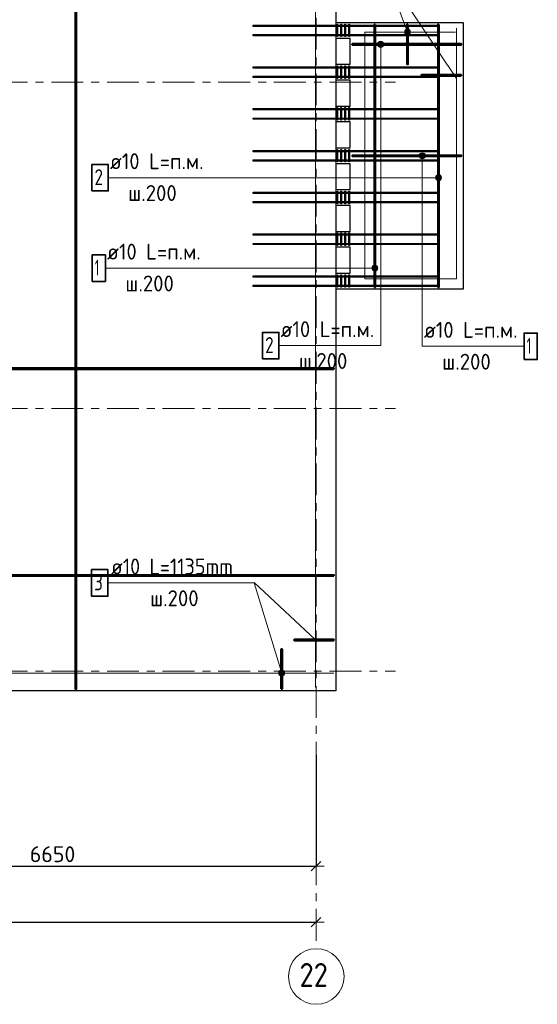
# Model space of a CAD drawing. Header units: metres. Extents: x -38 to 102, y -15 to 21.
# Tile 16 of 229: x 57.87 to 64.38, y -4.19 to 8.19. Entities that reach past the tile are written whole.
import ezdxf

# ---------------------------------------------------------------- set-up
doc = ezdxf.new("R2010")
doc.units = ezdxf.units.M
doc.header["$PDMODE"] = 65
for name, pattern in [('______11', [0.5, 0.4, -0.05, 0, -0.05]), ('______2', [0.0405, 0.03, -0.0105]), ('______5', [1.1, 0.8, -0.1, 0.1, -0.1])]:
    doc.linetypes.add(name, pattern=pattern)
for name, color, linetype, lineweight in [('XR$2$Осевая линия (1)', 7, '______5', 13), ('XR$2$Размерная линия (1)', 7, 'Continuous', 13), ('XR$5$Арм. стержнями верхней зоны', 180, 'Continuous', 35), ('XR$5$Арм. стержнями нижней зоны', 180, 'Continuous', 35), ('XR$5$Арм.стержн. Арматура края', 96, 'Continuous', 35), ('XR$5$Арм.стержн. Хомут', 240, 'Continuous', 35), ('XR$5$Арм.стержн.горизонт. 1', 180, 'Continuous', 35), ('XR$5$Арм.стержн.горизонт. 2', 202, 'Continuous', 35), ('XR$5$Общий слой (1)_1', 7, 'Continuous', 13), ('XR$5$Перекрытие (1)', 7, 'Continuous', 35)]:
    doc.layers.add(name, color=color, linetype=linetype, lineweight=lineweight)
doc.styles.add('ISOCPEUR', font='txt')
doc.dimstyles.new('DIMSTYLE_3', dxfattribs={"dimtxt": 0.2, "dimasz": 0.2, "dimexe": 0, "dimexo": 0, "dimgap": 0.1, "dimtad": 2, "dimdec": 0, "dimlfac": 1000, "dimrnd": 5, "dimzin": 12, "dimdsep": 46, "dimtxsty": 'ISOCPEUR', "dimblk1": 'ALL_ML_STRICH', "dimblk2": 'ALL_ML_STRICH', "dimsah": 1, "dimcen": 0, "dimclrd": 7, "dimclre": 256, "dimclrt": 7, "dimadec": 0, "dimazin": 0, "dimtfac": 1, "dimtdec": 0, "dimtix": 1, "dimtmove": 2, "dimatfit": 3, "dimfxl": 0, "dimtzin": 0, "dimlwd": 0, "dimlwe": -3, "dimarcsym": 0})

# ---------------------------------------------------------------- blocks, each defined once
blk = doc.blocks.new('ALL_ML_STRICH')
at = {"color": 0, "linetype": 'ByBlock', "lineweight": -2}
for p, q in [((-1, 0), (0.5, 0)), ((-0.3, -0.3), (0.3, 0.3)), ((0, -0.5), (0, 0.5))]:
    blk.add_line(p, q, dxfattribs=at)
blk = doc.blocks.new('*D12')
at = {"layer": 'DEFPOINTS', "color": 7, "linetype": 'Continuous', "lineweight": 13, "transparency": 33554687}
for p in [(0.5, -3.103), (0.5, -3.156), (61.6, -3.14)]:
    blk.add_point(p, dxfattribs=at)
at = {"layer": 'XR$2$Размерная линия (1)', "color": 9, "linetype": 'Continuous', "lineweight": -2, "true_color": 0xc7c7c7, "transparency": 33554687}
for p, q in [((0.5, -3.123), (0.5, -3.156)), ((61.6, -3.156), (61.6, -3.156))]:
    blk.add_line(p, q, dxfattribs=at)
at = {"layer": 'XR$2$Размерная линия (1)', "color": 7, "linetype": 'Continuous', "lineweight": -2, "transparency": 33554687}
blk.add_line((0.5, -3.156), (61.6, -3.156), dxfattribs=at)
at = {"layer": 'XR$2$Размерная линия (1)', "color": 7, "linetype": 'Continuous', "lineweight": 13, "transparency": 33554687, "xscale": 0.2, "yscale": 0.2, "zscale": 0.2, "rotation": 180}
blk.add_blockref('ALL_ML_STRICH', (0.5, -3.156), dxfattribs=at)
at = {"layer": 'XR$2$Размерная линия (1)', "color": 7, "linetype": 'Continuous', "lineweight": 13, "transparency": 33554687, "xscale": 0.2, "yscale": 0.2, "zscale": 0.2}
blk.add_blockref('ALL_ML_STRICH', (61.6, -3.156), dxfattribs=at)
at = {"layer": 'XR$2$Размерная линия (1)', "color": 7, "linetype": 'Continuous', "lineweight": 13, "transparency": 33554687, "insert": (31.1, -3.006), "char_height": 0.2, "width": 1, "attachment_point": 5, "style": 'ISOCPEUR'}
blk.add_mtext('\\A1;{61100}', dxfattribs=at)
blk = doc.blocks.new('*D25')
at = {"layer": 'DEFPOINTS', "color": 7, "linetype": 'Continuous', "lineweight": 13, "transparency": 33554687}
for p in [(61.6, -1.033), (54.95, -1.403), (54.95, -2.452)]:
    blk.add_point(p, dxfattribs=at)
at = {"layer": 'XR$2$Размерная линия (1)', "color": 9, "linetype": 'Continuous', "lineweight": -2, "true_color": 0xc7c7c7, "transparency": 33554687}
for p, q in [((61.6, -1.053), (61.6, -2.452)), ((54.95, -1.423), (54.95, -2.452))]:
    blk.add_line(p, q, dxfattribs=at)
at = {"layer": 'XR$2$Размерная линия (1)', "color": 7, "linetype": 'Continuous', "lineweight": -2, "transparency": 33554687}
blk.add_line((54.95, -2.452), (61.6, -2.452), dxfattribs=at)
at = {"layer": 'XR$2$Размерная линия (1)', "color": 7, "linetype": 'Continuous', "lineweight": 13, "transparency": 33554687, "xscale": 0.2, "yscale": 0.2, "zscale": 0.2, "rotation": 180}
blk.add_blockref('ALL_ML_STRICH', (54.95, -2.452), dxfattribs=at)
at = {"layer": 'XR$2$Размерная линия (1)', "color": 7, "linetype": 'Continuous', "lineweight": 13, "transparency": 33554687, "xscale": 0.2, "yscale": 0.2, "zscale": 0.2}
blk.add_blockref('ALL_ML_STRICH', (61.6, -2.452), dxfattribs=at)
at = {"layer": 'XR$2$Размерная линия (1)', "color": 7, "linetype": 'Continuous', "lineweight": 13, "transparency": 33554687, "insert": (58.285, -2.302), "char_height": 0.2, "width": 0.8, "attachment_point": 5, "style": 'ISOCPEUR'}
blk.add_mtext('\\A1;{6650}', dxfattribs=at)

msp = doc.modelspace()

# ---------------------------------------------------------------- hatches: boundary and pattern name
at = {"layer": 'XR$5$Арм. стержнями верхней зоны', "linetype": 'Continuous', "lineweight": 13, "transparency": 33554687}
for points in [[(62.3752, 7.8752), (62.4502, 7.8752), (62.4449, 7.894)], [(62.3752, 7.8752), (62.4449, 7.894), (62.3804, 7.894)], [(62.3804, 7.8565), (62.4502, 7.8752), (62.3752, 7.8752)], [(62.3804, 7.894), (62.4449, 7.894), (62.4314, 7.9075)], [(62.3804, 7.894), (62.4314, 7.9075), (62.3939, 7.9075)], [(62.3804, 7.8565), (62.4449, 7.8565), (62.4502, 7.8752)], [(62.3939, 7.843), (62.4449, 7.8565), (62.3804, 7.8565)], [(62.3939, 7.9075), (62.4314, 7.9075), (62.4127, 7.9127)], [(62.3939, 7.843), (62.4314, 7.843), (62.4449, 7.8565)], [(62.4314, 7.843), (62.3939, 7.843), (62.4127, 7.8377)], [(63.1077, 6.1811), (63.1077, 6.2186), (63.1025, 6.1999)], [(63.1077, 6.2186), (63.1212, 6.1676), (63.1212, 6.2321)], [(63.1077, 6.2186), (63.1077, 6.1811), (63.1212, 6.1676)], [(63.1212, 6.2321), (63.14, 6.1624), (63.14, 6.2374)], [(63.1212, 6.2321), (63.1212, 6.1676), (63.14, 6.1624)], [(63.14, 6.2374), (63.14, 6.1624), (63.1587, 6.1676)], [(63.14, 6.2374), (63.1587, 6.1676), (63.1587, 6.2321)], [(63.1587, 6.2321), (63.1587, 6.1676), (63.1722, 6.1811)], [(63.1587, 6.2321), (63.1722, 6.1811), (63.1722, 6.2186)], [(63.1722, 6.2186), (63.1722, 6.1811), (63.1775, 6.1999)]]:
    msp.add_hatch(color=7, dxfattribs=at).paths.add_polyline_path(points)
at = {"layer": 'XR$5$Арм. стержнями нижней зоны', "linetype": 'Continuous', "lineweight": 13, "transparency": 33554687}
for points in [[(62.8989, 6.4752), (62.9739, 6.4752), (62.9686, 6.494)], [(62.8989, 6.4752), (62.9686, 6.494), (62.9041, 6.494)], [(62.9041, 6.4565), (62.9739, 6.4752), (62.8989, 6.4752)], [(62.9041, 6.494), (62.9686, 6.494), (62.9551, 6.5075)], [(62.9041, 6.494), (62.9551, 6.5075), (62.9176, 6.5075)], [(62.9041, 6.4565), (62.9686, 6.4565), (62.9739, 6.4752)], [(62.9176, 6.443), (62.9686, 6.4565), (62.9041, 6.4565)], [(62.9176, 6.5075), (62.9551, 6.5075), (62.9364, 6.5127)], [(62.9176, 6.443), (62.9551, 6.443), (62.9686, 6.4565)], [(62.9551, 6.443), (62.9176, 6.443), (62.9364, 6.4377)], [(62.3077, 5.0448), (62.3077, 5.0823), (62.3025, 5.0636)], [(62.3077, 5.0823), (62.3212, 5.0313), (62.3212, 5.0958)], [(62.3077, 5.0823), (62.3077, 5.0448), (62.3212, 5.0313)], [(62.3212, 5.0958), (62.34, 5.0261), (62.34, 5.1011)], [(62.3212, 5.0958), (62.3212, 5.0313), (62.34, 5.0261)], [(62.34, 5.1011), (62.34, 5.0261), (62.3587, 5.0313)], [(62.34, 5.1011), (62.3587, 5.0313), (62.3587, 5.0958)], [(62.3587, 5.0958), (62.3587, 5.0313), (62.3722, 5.0448)], [(62.3587, 5.0958), (62.3722, 5.0448), (62.3722, 5.0823)], [(62.3722, 5.0823), (62.3722, 5.0448), (62.3775, 5.0636)]]:
    msp.add_hatch(color=7, dxfattribs=at).paths.add_polyline_path(points)
at = {"layer": 'XR$5$Арм.стержн. Арматура края', "linetype": 'Continuous', "lineweight": 13, "transparency": 33554687}
for points in [[(62.7563, 8.0663), (62.7212, 8.0532), (62.7132, 8.0359)], [(62.7563, 8.0663), (62.7132, 8.0359), (62.7737, 8.0584)], [(62.7737, 8.0584), (62.7132, 8.0359), (62.7148, 8.0165)], [(62.7737, 8.0584), (62.7148, 8.0165), (62.7851, 8.0426)], [(62.7851, 8.0426), (62.7148, 8.0165), (62.7263, 8.0007)], [(62.7212, 8.0532), (62.7563, 8.0663), (62.7369, 8.0647)], [(62.7851, 8.0426), (62.7263, 8.0007), (62.7868, 8.0232)], [(62.7868, 8.0232), (62.7263, 8.0007), (62.7437, 7.9928)], [(62.7868, 8.0232), (62.7437, 7.9928), (62.7788, 8.0058)], [(62.7788, 8.0058), (62.7437, 7.9928), (62.7631, 7.9944)], [(61.176, 0.0112), (61.1401, 0.0002), (61.1312, -0.0166)], [(61.176, 0.0112), (61.1312, -0.0166), (61.1929, 0.0022)], [(61.1929, 0.0022), (61.1312, -0.0166), (61.1316, -0.0361)], [(61.1929, 0.0022), (61.1316, -0.0361), (61.2034, -0.0142)], [(61.1401, 0.0002), (61.176, 0.0112), (61.1565, 0.0107)], [(61.2034, -0.0142), (61.1316, -0.0361), (61.1421, -0.0525)], [(61.2034, -0.0142), (61.1421, -0.0525), (61.2038, -0.0336)], [(61.2038, -0.0336), (61.1421, -0.0525), (61.159, -0.0614)], [(61.2038, -0.0336), (61.159, -0.0614), (61.1949, -0.0505)], [(61.1949, -0.0505), (61.159, -0.0614), (61.1785, -0.061)]]:
    msp.add_hatch(color=7, dxfattribs=at).paths.add_polyline_path(points)

# ---------------------------------------------------------------- linework, layer by layer
at = {"color": 7, "linetype": 'Continuous', "lineweight": 13, "transparency": 33554687}
msp.add_line((61.5919, 0.3902), (60.8215, 1.1106), dxfattribs=at)
at = {"layer": 'XR$2$Осевая линия (1)', "color": 253, "linetype": '______11', "lineweight": 13, "true_color": 0xa0a0a0, "transparency": 33554687}
for p, q in [((61.6, -3.39), (61.6, 19.78)), ((-2.63, 7.4), (62.6, 7.4)), ((-2.63, 3.3), (62.6, 3.3)), ((-2.63, 0), (62.6, 0))]:
    msp.add_line(p, q, dxfattribs=at)
at = {"layer": 'XR$2$Осевая линия (1)', "color": 7, "linetype": 'Continuous', "lineweight": 13, "transparency": 33554687}
msp.add_circle((61.6018, -3.8388), 0.3493, dxfattribs=at)
at = {"layer": 'XR$5$Арм. стержнями верхней зоны', "color": 7, "linetype": 'Continuous', "lineweight": 13, "transparency": 33554687}
for p, q in [((62.3752, 7.8752), (62.3752, 7.8752)), ((62.4127, 7.9127), (62.4127, 7.9127)), ((62.4127, 4.0896), (62.4127, 7.8752)), ((62.4127, 7.8377), (62.4127, 7.8377)), ((62.4502, 7.8752), (62.4502, 7.8752)), ((58.9863, 6.1999), (60.2663, 6.1999)), ((60.2663, 6.1999), (63.14, 6.1999)), ((63.1025, 6.1999), (63.1025, 6.1999)), ((63.14, 6.2374), (63.14, 6.2374)), ((63.1775, 6.1999), (63.1775, 6.1999)), ((63.14, 6.1624), (63.14, 6.1624)), ((61.1327, 4.0896), (62.4127, 4.0896))]:
    msp.add_line(p, q, dxfattribs=at)
at = {"layer": 'XR$5$Арм. стержнями верхней зоны', "color": 4, "linetype": 'Continuous', "lineweight": 50, "transparency": 33554687}
for points in [[(63.145, 8.1252), (63.145, 4.8252), (63.135, 4.8252), (63.135, 8.1252), (63.145, 8.1252)], [(62.055, 7.8802), (63.425, 7.8802), (63.425, 7.8702), (62.055, 7.8702), (62.055, 7.8802)], [(61.825, 1.1952), (55.975, 1.1952), (55.975, 1.2052), (61.825, 1.2052), (61.825, 1.1952)]]:
    msp.add_lwpolyline(points, dxfattribs=at)
at = {"layer": 'XR$5$Арм. стержнями верхней зоны', "color": 7, "linetype": 'Continuous', "lineweight": 35, "transparency": 33554687}
for points in [[(58.7796, 6.0332), (58.9863, 6.0332), (58.9863, 6.3666), (58.7796, 6.3666), (58.7796, 6.0332)], [(60.926, 3.9229), (61.1327, 3.9229), (61.1327, 4.2562), (60.926, 4.2562), (60.926, 3.9229)]]:
    msp.add_lwpolyline(points, dxfattribs=at)
at = {"layer": 'XR$5$Арм. стержнями верхней зоны', "color": 7, "linetype": 'Continuous', "lineweight": 13, "transparency": 33554687}
for centre in [(62.4127, 7.8752), (63.14, 6.1999)]:
    msp.add_circle(centre, 0.0375, dxfattribs=at)
at = {"layer": 'XR$5$Арм. стержнями нижней зоны', "color": 7, "linetype": 'Continuous', "lineweight": 13, "transparency": 33554687}
for p, q in [((62.8989, 6.4752), (62.8989, 6.4752)), ((62.9364, 6.5127), (62.9364, 6.5127)), ((62.9364, 4.0805), (62.9364, 6.4752)), ((62.9364, 6.4377), (62.9364, 6.4377)), ((62.9739, 6.4752), (62.9739, 6.4752)), ((62.34, 5.1011), (62.34, 5.1011)), ((58.9502, 5.0636), (60.2302, 5.0636)), ((60.2302, 5.0636), (62.34, 5.0636)), ((62.3025, 5.0636), (62.3025, 5.0636)), ((62.34, 5.0261), (62.34, 5.0261)), ((62.3775, 5.0636), (62.3775, 5.0636)), ((62.9364, 4.0805), (64.2164, 4.0805))]:
    msp.add_line(p, q, dxfattribs=at)
at = {"layer": 'XR$5$Арм. стержнями нижней зоны', "color": 4, "linetype": 'Continuous', "lineweight": 50, "transparency": 33554687}
for points in [[(58.5825, 11.1952), (58.5825, -0.2248), (58.5725, -0.2248), (58.5725, 11.1952), (58.5825, 11.1952)], [(62.345, 8.1252), (62.345, 4.8252), (62.335, 4.8252), (62.335, 8.1252), (62.345, 8.1252)], [(62.055, 6.4802), (63.425, 6.4802), (63.425, 6.4702), (62.055, 6.4702), (62.055, 6.4802)], [(61.825, 3.7952), (55.975, 3.7952), (55.975, 3.8052), (61.825, 3.8052), (61.825, 3.7952)]]:
    msp.add_lwpolyline(points, dxfattribs=at)
at = {"layer": 'XR$5$Арм. стержнями нижней зоны', "color": 7, "linetype": 'Continuous', "lineweight": 35, "transparency": 33554687}
for points in [[(58.7835, 4.8969), (58.9502, 4.8969), (58.9502, 5.2302), (58.7835, 5.2302), (58.7835, 4.8969)], [(64.2164, 3.9139), (64.383, 3.9139), (64.383, 4.2472), (64.2164, 4.2472), (64.2164, 3.9139)]]:
    msp.add_lwpolyline(points, dxfattribs=at)
at = {"layer": 'XR$5$Арм. стержнями нижней зоны', "color": 7, "linetype": 'Continuous', "lineweight": 13, "transparency": 33554687}
for centre in [(62.9364, 6.4752), (62.34, 5.0636)]:
    msp.add_circle(centre, 0.0375, dxfattribs=at)
at = {"layer": 'XR$5$Арм.стержн. Арматура края', "color": 7, "linetype": 'Continuous', "lineweight": 13, "transparency": 33554687}
for p, q in [((62.4647, 8.7972), (62.75, 8.0295)), ((62.7369, 8.0647), (62.7369, 8.0647)), ((62.7851, 8.0426), (62.7851, 8.0426)), ((62.7148, 8.0165), (62.7148, 8.0165)), ((62.7631, 7.9944), (62.7631, 7.9944)), ((58.9816, 1.1075), (60.8216, 1.1075)), ((60.8216, 1.1075), (61.1675, -0.0251)), ((61.1565, 0.0107), (61.1565, 0.0107)), ((61.1316, -0.0361), (61.1316, -0.0361)), ((61.1785, -0.061), (61.1785, -0.061)), ((61.2034, -0.0142), (61.2034, -0.0142))]:
    msp.add_line(p, q, dxfattribs=at)
at = {"layer": 'XR$5$Арм.стержн. Арматура края', "color": 4, "linetype": 'Continuous', "lineweight": 50, "transparency": 33554687}
for points in [[(62.755, 8.1252), (62.755, 7.6252), (62.745, 7.6252), (62.745, 8.1252), (62.755, 8.1252)], [(63.425, 7.4802), (62.925, 7.4802), (62.925, 7.4902), (63.425, 7.4902), (63.425, 7.4802)], [(61.825, 0.3852), (61.325, 0.3852), (61.325, 0.3952), (61.825, 0.3952), (61.825, 0.3852)], [(61.1625, -0.2248), (61.1625, 0.2752), (61.1725, 0.2752), (61.1725, -0.2248), (61.1625, -0.2248)]]:
    msp.add_lwpolyline(points, dxfattribs=at)
at = {"layer": 'XR$5$Арм.стержн. Арматура края', "color": 7, "linetype": 'Continuous', "lineweight": 35, "transparency": 33554687}
msp.add_lwpolyline([(58.775, 0.9408), (58.9816, 0.9408), (58.9816, 1.2742), (58.775, 1.2742), (58.775, 0.9408)], dxfattribs=at)
at = {"layer": 'XR$5$Арм.стержн. Арматура края', "color": 7, "linetype": 'Continuous', "lineweight": 13, "transparency": 33554687}
for centre in [(62.75, 8.0295), (61.1675, -0.0251)]:
    msp.add_circle(centre, 0.0375, dxfattribs=at)
at = {"layer": 'XR$5$Арм.стержн. Хомут', "color": 40, "linetype": 'Continuous', "lineweight": 25, "transparency": 33554687}
for points in [[(61.869, 8.1302), (61.869, 7.9722), (61.861, 7.9722), (61.861, 8.1302), (61.869, 8.1302)], [(61.919, 8.1302), (61.919, 7.9722), (61.911, 7.9722), (61.911, 8.1302), (61.919, 8.1302)], [(61.969, 8.1302), (61.969, 7.9722), (61.961, 7.9722), (61.961, 8.1302), (61.969, 8.1302)], [(62.019, 8.1302), (62.019, 7.9722), (62.011, 7.9722), (62.011, 8.1302), (62.019, 8.1302)], [(61.869, 7.6052), (61.869, 7.4472), (61.861, 7.4472), (61.861, 7.6052), (61.869, 7.6052)], [(61.919, 7.6052), (61.919, 7.4472), (61.911, 7.4472), (61.911, 7.6052), (61.919, 7.6052)], [(61.969, 7.6052), (61.969, 7.4472), (61.961, 7.4472), (61.961, 7.6052), (61.969, 7.6052)], [(62.019, 7.6052), (62.019, 7.4472), (62.011, 7.4472), (62.011, 7.6052), (62.019, 7.6052)], [(61.869, 7.0802), (61.869, 6.9222), (61.861, 6.9222), (61.861, 7.0802), (61.869, 7.0802)], [(61.919, 7.0802), (61.919, 6.9222), (61.911, 6.9222), (61.911, 7.0802), (61.919, 7.0802)], [(61.969, 7.0802), (61.969, 6.9222), (61.961, 6.9222), (61.961, 7.0802), (61.969, 7.0802)], [(62.019, 7.0802), (62.019, 6.9222), (62.011, 6.9222), (62.011, 7.0802), (62.019, 7.0802)], [(61.869, 6.5552), (61.869, 6.3972), (61.861, 6.3972), (61.861, 6.5552), (61.869, 6.5552)], [(61.919, 6.5552), (61.919, 6.3972), (61.911, 6.3972), (61.911, 6.5552), (61.919, 6.5552)], [(61.969, 6.5552), (61.969, 6.3972), (61.961, 6.3972), (61.961, 6.5552), (61.969, 6.5552)], [(62.019, 6.5552), (62.019, 6.3972), (62.011, 6.3972), (62.011, 6.5552), (62.019, 6.5552)], [(61.869, 6.0302), (61.869, 5.8722), (61.861, 5.8722), (61.861, 6.0302), (61.869, 6.0302)], [(61.919, 6.0302), (61.919, 5.8722), (61.911, 5.8722), (61.911, 6.0302), (61.919, 6.0302)], [(61.969, 6.0302), (61.969, 5.8722), (61.961, 5.8722), (61.961, 6.0302), (61.969, 6.0302)], [(62.019, 6.0302), (62.019, 5.8722), (62.011, 5.8722), (62.011, 6.0302), (62.019, 6.0302)], [(61.869, 5.5052), (61.869, 5.3472), (61.861, 5.3472), (61.861, 5.5052), (61.869, 5.5052)], [(61.919, 5.5052), (61.919, 5.3472), (61.911, 5.3472), (61.911, 5.5052), (61.919, 5.5052)], [(61.969, 5.5052), (61.969, 5.3472), (61.961, 5.3472), (61.961, 5.5052), (61.969, 5.5052)], [(62.019, 5.5052), (62.019, 5.3472), (62.011, 5.3472), (62.011, 5.5052), (62.019, 5.5052)], [(61.869, 4.9802), (61.869, 4.8222), (61.861, 4.8222), (61.861, 4.9802), (61.869, 4.9802)], [(61.919, 4.9802), (61.919, 4.8222), (61.911, 4.8222), (61.911, 4.9802), (61.919, 4.9802)], [(61.969, 4.9802), (61.969, 4.8222), (61.961, 4.8222), (61.961, 4.9802), (61.969, 4.9802)], [(62.019, 4.9802), (62.019, 4.8222), (62.011, 4.8222), (62.011, 4.9802), (62.019, 4.9802)]]:
    msp.add_lwpolyline(points, dxfattribs=at)
at = {"layer": 'XR$5$Арм.стержн.горизонт. 1', "color": 7, "linetype": 'Continuous', "lineweight": 25, "transparency": 33554687}
for points in [[(60.81, 8.1172), (63.15, 8.1172), (63.15, 8.1012), (60.81, 8.1012), (60.81, 8.1172)], [(60.81, 7.9992), (63.15, 7.9992), (63.15, 7.9832), (60.81, 7.9832), (60.81, 7.9992)], [(60.81, 7.5922), (63.15, 7.5922), (63.15, 7.5762), (60.81, 7.5762), (60.81, 7.5922)], [(60.81, 7.4742), (63.15, 7.4742), (63.15, 7.4582), (60.81, 7.4582), (60.81, 7.4742)], [(60.81, 7.0672), (63.15, 7.0672), (63.15, 7.0512), (60.81, 7.0512), (60.81, 7.0672)], [(60.81, 6.9492), (63.15, 6.9492), (63.15, 6.9332), (60.81, 6.9332), (60.81, 6.9492)], [(60.81, 6.5422), (63.15, 6.5422), (63.15, 6.5262), (60.81, 6.5262), (60.81, 6.5422)], [(60.81, 6.4242), (63.15, 6.4242), (63.15, 6.4082), (60.81, 6.4082), (60.81, 6.4242)], [(60.81, 6.0172), (63.15, 6.0172), (63.15, 6.0012), (60.81, 6.0012), (60.81, 6.0172)], [(60.81, 5.8992), (63.15, 5.8992), (63.15, 5.8832), (60.81, 5.8832), (60.81, 5.8992)], [(60.81, 5.4922), (63.15, 5.4922), (63.15, 5.4762), (60.81, 5.4762), (60.81, 5.4922)], [(60.81, 5.3742), (63.15, 5.3742), (63.15, 5.3582), (60.81, 5.3582), (60.81, 5.3742)], [(60.81, 4.9672), (63.15, 4.9672), (63.15, 4.9512), (60.81, 4.9512), (60.81, 4.9672)], [(60.81, 4.8492), (63.15, 4.8492), (63.15, 4.8332), (60.81, 4.8332), (60.81, 4.8492)]]:
    msp.add_lwpolyline(points, dxfattribs=at)
at = {"layer": 'XR$5$Арм.стержн.горизонт. 2', "color": 34, "linetype": 'Continuous', "lineweight": 25, "transparency": 33554687}
for points in [[(62.915, 8.1032), (60.965, 8.1032), (60.965, 8.1152), (62.915, 8.1152), (62.915, 8.1032)], [(62.915, 7.9852), (60.965, 7.9852), (60.965, 7.9972), (62.915, 7.9972), (62.915, 7.9852)], [(62.915, 7.5782), (60.965, 7.5782), (60.965, 7.5902), (62.915, 7.5902), (62.915, 7.5782)], [(62.915, 7.4602), (60.965, 7.4602), (60.965, 7.4722), (62.915, 7.4722), (62.915, 7.4602)], [(62.915, 7.0532), (60.965, 7.0532), (60.965, 7.0652), (62.915, 7.0652), (62.915, 7.0532)], [(62.915, 6.9352), (60.965, 6.9352), (60.965, 6.9472), (62.915, 6.9472), (62.915, 6.9352)], [(62.915, 6.5282), (60.965, 6.5282), (60.965, 6.5402), (62.915, 6.5402), (62.915, 6.5282)], [(62.915, 6.4102), (60.965, 6.4102), (60.965, 6.4222), (62.915, 6.4222), (62.915, 6.4102)], [(62.915, 6.0032), (60.965, 6.0032), (60.965, 6.0152), (62.915, 6.0152), (62.915, 6.0032)], [(62.915, 5.8852), (60.965, 5.8852), (60.965, 5.8972), (62.915, 5.8972), (62.915, 5.8852)], [(62.915, 5.4782), (60.965, 5.4782), (60.965, 5.4902), (62.915, 5.4902), (62.915, 5.4782)], [(62.915, 5.3602), (60.965, 5.3602), (60.965, 5.3722), (62.915, 5.3722), (62.915, 5.3602)], [(62.915, 4.9532), (60.965, 4.9532), (60.965, 4.9652), (62.915, 4.9652), (62.915, 4.9532)], [(62.915, 4.8352), (60.965, 4.8352), (60.965, 4.8472), (62.915, 4.8472), (62.915, 4.8352)]]:
    msp.add_lwpolyline(points, dxfattribs=at)
at = {"layer": 'XR$5$Общий слой (1)_1', "color": 7, "linetype": 'Continuous', "lineweight": 13, "transparency": 33554687}
msp.add_line((63.3648, 7.4476), (62.4605, 8.805), dxfattribs=at)
for points in [[(61.5919, -0.2051), (61.5919, 16.4849), (45.9119, 16.4849), (45.9119, 12.0549), (43.0719, 12.0549), (43.0719, 11.5249), (40.7619, 11.5249), (40.7619, 16.3949), (32.9919, 16.3949), (32.9919, 9.0449)], [(32.9919, 8.3849), (32.9919, -0.0251), (61.8219, -0.0251)], [(63.3548, 8.0295), (62.2148, 8.0295), (62.2148, 4.9295), (63.3648, 4.9295), (63.3648, 8.0795)]]:
    msp.add_lwpolyline(points, dxfattribs=at)
at = {"layer": 'XR$5$Перекрытие (1)', "color": 7, "linetype": 'Continuous', "lineweight": 25, "transparency": 33554687}
for p, q in [((61.85, 16.6502), (61.85, 8.1502)), ((61.85, 8.1502), (62.03, 8.1502)), ((62.03, 8.1502), (63.45, 8.1502)), ((63.45, 8.1502), (63.45, 4.8002)), ((62.03, 7.9502), (61.85, 7.9502)), ((61.85, 7.9502), (61.85, 7.6252)), ((62.03, 7.6252), (62.03, 7.9502)), ((61.85, 7.6252), (62.03, 7.6252)), ((62.03, 7.4252), (61.85, 7.4252)), ((61.85, 7.4252), (61.85, 7.1002)), ((62.03, 7.1002), (62.03, 7.4252)), ((61.85, 7.1002), (62.03, 7.1002)), ((62.03, 6.9002), (61.85, 6.9002)), ((61.85, 6.9002), (61.85, 6.5752)), ((62.03, 6.5752), (62.03, 6.9002)), ((61.85, 6.5752), (62.03, 6.5752)), ((62.03, 6.3752), (61.85, 6.3752)), ((61.85, 6.3752), (61.85, 6.0502)), ((62.03, 6.0502), (62.03, 6.3752)), ((61.85, 6.0502), (62.03, 6.0502)), ((61.85, 5.8502), (61.85, 5.5252)), ((62.03, 5.8502), (61.85, 5.8502)), ((62.03, 5.5252), (62.03, 5.8502)), ((61.85, 5.5252), (62.03, 5.5252)), ((62.03, 5.3252), (61.85, 5.3252)), ((61.85, 5.3252), (61.85, 5.0002)), ((62.03, 5.0002), (62.03, 5.3252)), ((61.85, 5.0002), (62.03, 5.0002)), ((61.85, 4.8002), (61.85, -0.2498)), ((62.03, 4.8002), (61.85, 4.8002)), ((63.45, 4.8002), (62.03, 4.8002)), ((61.85, -0.2498), (51.4, -0.2498))]:
    msp.add_line(p, q, dxfattribs=at)
at = {"layer": 'XR$5$Перекрытие (1)', "color": 7, "linetype": '______2', "lineweight": 18, "transparency": 33554687}
for p, q in [((61.85, 7.9502), (61.85, 8.1502)), ((61.85, 8.1502), (61.85, 7.9502)), ((61.85, 7.4252), (61.85, 7.6252)), ((61.85, 7.6252), (61.85, 7.4252)), ((61.85, 6.9002), (61.85, 7.1002)), ((61.85, 7.1002), (61.85, 6.9002)), ((61.85, 6.3752), (61.85, 6.5752)), ((61.85, 6.5752), (61.85, 6.3752)), ((61.85, 6.0502), (61.85, 5.8502)), ((61.85, 5.8502), (61.85, 6.0502)), ((61.85, 5.3252), (61.85, 5.5252)), ((61.85, 5.5252), (61.85, 5.3252)), ((61.85, 5.0002), (61.85, 4.8002)), ((61.85, 4.8002), (61.85, 5.0002))]:
    msp.add_line(p, q, dxfattribs=at)

# ---------------------------------------------------------------- texts
at = {"layer": 'XR$2$Осевая линия (1)', "color": 7, "linetype": 'Continuous', "lineweight": 13, "transparency": 33554687, "insert": (61.3918, -3.9693), "char_height": 0.3, "width": 0.550812, "attachment_point": 7, "style": 'ISOCPEUR'}
msp.add_mtext('\\W0.87;22', dxfattribs=at)
at = {"layer": 'XR$5$Арм. стержнями верхней зоны', "color": 7, "linetype": 'Continuous', "lineweight": 25, "transparency": 33554687, "char_height": 0.2, "attachment_point": 7, "style": 'ISOCPEUR'}
for s, insert, width in [('\\W0.94;ø10 L=п.м.', (59.0063, 6.3066), 1.333221), ('\\W0.78;2', (58.8129, 6.1066), 0.217605), ('\\W0.95;ш.200 ', (59.2363, 5.9066), 0.874664), ('\\W0.94;ø10 L=п.м.', (61.1527, 4.1962), 1.333221), ('\\W0.78;2', (60.9593, 3.9962), 0.217605), ('\\W0.95;ш.200 ', (61.3827, 3.7962), 0.874664)]:
    msp.add_mtext(s, dxfattribs=dict(at, insert=insert, width=width))
at = {"layer": 'XR$5$Арм. стержнями нижней зоны', "color": 7, "linetype": 'Continuous', "lineweight": 25, "transparency": 33554687, "char_height": 0.2, "attachment_point": 7, "style": 'ISOCPEUR'}
for s, insert, width in [('\\W0.94;ø10 L=п.м.', (58.9702, 5.1702), 1.333221), ('\\W0.56;1', (58.8168, 4.9702), 0.155556), ('\\W0.95;ш.200 ', (59.2002, 4.7702), 0.874664), ('\\W0.94;ø10 L=п.м.', (62.9564, 4.1872), 1.333221), ('\\W0.56;1', (64.2497, 3.9872), 0.155555), ('\\W0.95;ш.200 ', (63.1864, 3.7872), 0.874664)]:
    msp.add_mtext(s, dxfattribs=dict(at, insert=insert, width=width))
at = {"layer": 'XR$5$Арм.стержн. Арматура края', "color": 7, "linetype": 'Continuous', "lineweight": 25, "transparency": 33554687, "char_height": 0.2, "attachment_point": 7, "style": 'ISOCPEUR'}
for s, insert, width in [('\\W0.92;ø10 L=1135mm ', (59.0216, 1.2142), 1.871128), ('\\W0.78;3', (58.8083, 1.0142), 0.217605), ('\\W0.95;ш.200 ', (59.5116, 0.8142), 0.874664)]:
    msp.add_mtext(s, dxfattribs=dict(at, insert=insert, width=width))

# ---------------------------------------------------------------- dimensions: what is measured, and where the dimension line sits
at = {"layer": 'XR$2$Размерная линия (1)', "color": 7, "linetype": 'Continuous', "lineweight": 13, "transparency": 33554687}
for base, p1, p2, picture, middle in [((61.6, -2.452), (54.95, -1.4227), (61.6, -1.053), '*D25', (58.285, -2.302)), ((61.6, -3.1563), (0.5, -3.1233), (61.6, -3.1563), '*D12', (31.1, -3.0063))]:
    dim = msp.add_linear_dim(base=base, p1=p1, p2=p2, dimstyle='DIMSTYLE_3', override={"dimpost": '<>', "dimclrd": 7, "dimclre": 9, "dimclrt": 7, "dimlwd": 0, "dimlwe": 65533}, dxfattribs=at)
    dim.commit()
    dim.dimension.update_dxf_attribs({"geometry": picture, "text_midpoint": middle, "dimtype": 160})

doc.saveas('drawing.dxf')
